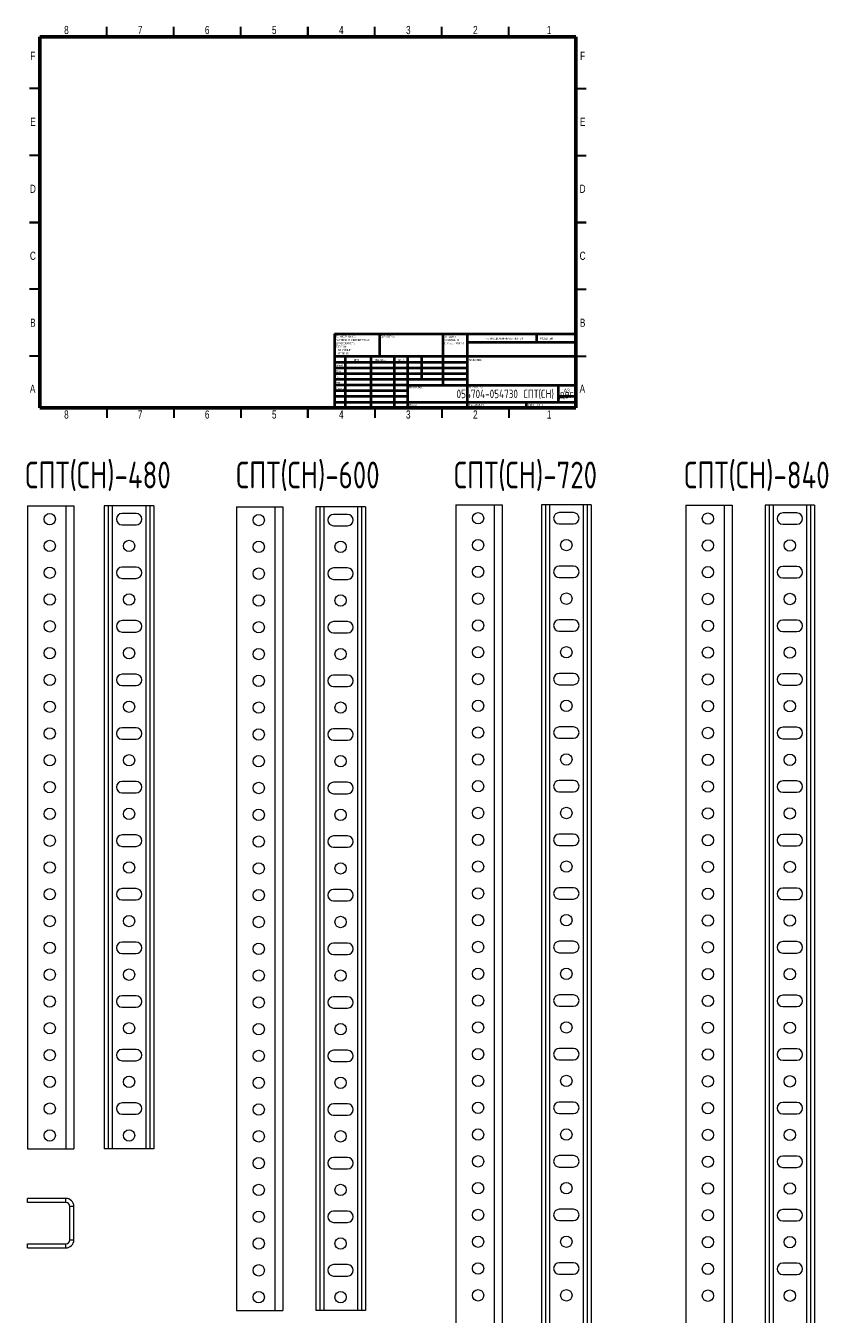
# Model space of a CAD drawing. Header units: millimetres. Extents: x -2 to 2565, y -5169 to 295.
# Tile 9 of 11: x 0 to 608, y -667 to 295. Entities that reach past the tile are written whole.
import ezdxf

# ---------------------------------------------------------------- set-up
doc = ezdxf.new("R2010")
doc.units = ezdxf.units.MM
doc.styles.add('SLDTEXTSTYLE0', font='TXT', dxfattribs={"width": 0.7, "bigfont": 'bigfont'})
doc.styles.add('SLDTEXTSTYLE1', font='TXT', dxfattribs={"width": 0.75, "bigfont": 'bigfont'})
doc.styles.add('SLDTEXTSTYLE2', font='TXT', dxfattribs={"width": 0.75})
doc.styles.add('SLDTEXTSTYLE3', font='TXT', dxfattribs={"width": 0.681818, "bigfont": 'bigfont'})

# ---------------------------------------------------------------- blocks, each defined once
blk = doc.blocks.new('SW_NOTE_0')
at = {"color": 0, "linetype": 'Continuous', "lineweight": 0, "char_height": 1.5, "attachment_point": 1, "style": 'SLDTEXTSTYLE1'}
for s, insert in [('\\M+18452\\M+18443\\M+1844C\\M+18440\\M+18444\\M+18449\\M+18453\\M+1845D', (0, 1.93)), ('\\M+18448\\M+18440\\M+18454\\M+18452\\M+18445\\M+1844E\\M+18457\\M+1845C \\M+18449', (0, -0.57)), ('\\M+1844F\\M+18452\\M+18453\\M+18451\\M+1845C\\M+18445 \\M+1844B\\M+18451\\M+1844F\\M+1844D\\M+1844B\\M+18449', (0, -3.07))]:
    blk.add_mtext(s, dxfattribs=dict(at, insert=insert))
blk = doc.blocks.new('SW_NOTE_1')
at = {"color": 0, "linetype": 'Continuous', "lineweight": 0, "char_height": 1.5, "attachment_point": 1, "style": 'SLDTEXTSTYLE1'}
for s, insert in [('\\M+18450\\M+1844F \\M+18454\\M+1844D\\M+1844F\\M+1844C\\M+18458\\M+18440\\M+1844E\\M+18449\\M+1845F:', (0, 1.93)), ('\\M+18451\\M+18440\\M+18448\\M+1844D\\M+18445\\M+18451\\M+1845C \\M+18442 \\M+1844D\\M+18449\\M+1844C\\M+1844C\\M+18449\\M+1844D\\M+18445\\M+18453\\M+18451\\M+18440\\M+18456', (0, -0.57)), ('\\M+18459\\M+18445\\M+18451\\M+1844F\\M+18456\\M+1844F\\M+18442\\M+18440\\M+18453\\M+1844F\\M+18452\\M+18453\\M+1845D:', (0, -3.07)), ('\\M+18444\\M+1844F\\M+18450\\M+18454\\M+18452\\M+1844B\\M+18449:', (0, -5.57)), ('\\M+1844C\\M+18449\\M+1844E\\M+18445\\M+1844A\\M+1844E\\M+1845C\\M+18445:', (1.69, -8.07)), ('\\M+18454\\M+18443\\M+1844C\\M+1844F\\M+18442\\M+1845C\\M+18445:', (1.69, -10.57))]:
    blk.add_mtext(s, dxfattribs=dict(at, insert=insert))

msp = doc.modelspace()

# ---------------------------------------------------------------- linework, layer by layer
at = {"color": 7, "linetype": 'Continuous', "lineweight": 30}
for p, q in [((60, 287), (60, 294.5)), ((110, 287), (110, 294.5)), ((160, 287), (160, 294.5)), ((210, 287), (210, 294.5)), ((210, 294.5), (210, 287)), ((260, 287), (260, 294.5)), ((310, 287), (310, 294.5)), ((360, 287), (360, 294.5)), ((10, 248.5), (2.5, 248.5)), ((410, 248.5), (417.5, 248.5)), ((10, 198.5), (2.5, 198.5)), ((410, 198.5), (417.5, 198.5)), ((10, 148.5), (2.5, 148.5)), ((2.5, 148.5), (10, 148.5)), ((410, 148.5), (417.5, 148.5)), ((417.5, 148.5), (410, 148.5)), ((10, 98.5), (2.5, 98.5)), ((410, 98.5), (417.5, 98.5)), ((10, 48.5), (2.5, 48.5)), ((410, 48.5), (417.5, 48.5)), ((60, 10), (60, 2.5)), ((110, 10), (110, 2.5)), ((160, 10), (160, 2.5)), ((210, 10), (210, 2.5)), ((210, 2.5), (210, 10)), ((260, 10), (260, 2.5)), ((310, 10), (310, 2.5)), ((360, 10), (360, 2.5))]:
    msp.add_line(p, q, dxfattribs=at)
at = {"color": 7, "linetype": 'Continuous', "lineweight": 60}
for p, q in [((10, 10), (10, 287)), ((10, 287), (410, 287)), ((410, 287), (410, 10)), ((410, 10), (10, 10))]:
    msp.add_line(p, q, dxfattribs=at)
at = {"color": 7, "linetype": 'Continuous', "lineweight": 40}
for p, q in [((230, 65.25), (410, 65.25)), ((230, 65.25), (230, 10)), ((263.8, 48.25), (263.8, 65.25)), ((310.6, 65.25), (310.6, 27)), ((328.8, 65.25), (328.8, 10)), ((410, 58.88), (328.8, 58.88)), ((380.8, 58.88), (380.8, 65.25)), ((410, 48.25), (230, 48.25)), ((237.8, 48.25), (237.8, 10)), ((256.99, 48.25), (256.99, 10)), ((274.4, 48.25), (274.4, 10)), ((284.6, 10), (284.6, 48.25)), ((295, 31.25), (295, 48.25)), ((328.8, 44), (230, 44)), ((328.8, 39.75), (230, 39.75)), ((328.8, 35.5), (230, 35.5)), ((328.8, 31.25), (230, 31.25)), ((284.6, 27), (230, 27)), ((284.6, 22.75), (230, 22.75)), ((284.6, 27), (410, 27)), ((397, 14.25), (397, 27)), ((284.6, 18.5), (230, 18.5)), ((230, 14.25), (410, 14.25)), ((373, 10), (373, 14.25)), ((410, 18.5), (397, 18.5))]:
    msp.add_line(p, q, dxfattribs=at)
at = {"color": 7, "linetype": 'Continuous', "lineweight": 15}
for p, q in [((0.99, -63.04), (0.99, -543.04)), ((0.99, -63.04), (29.49, -63.04)), ((29.49, -63.04), (35.49, -63.04)), ((35.49, -63.04), (35.49, -543.04)), ((58.18, -63.04), (58.18, -543.04)), ((61.18, -63.04), (58.18, -63.04)), ((61.18, -63.04), (61.18, -543.04)), ((64.18, -63.04), (61.18, -63.04)), ((89.18, -63.04), (64.18, -63.04)), ((92.18, -63.04), (89.18, -63.04)), ((92.18, -63.04), (92.18, -543.04)), ((95.18, -63.04), (92.18, -63.04)), ((95.18, -63.04), (95.18, -543.04)), ((156.87, -63.73), (156.87, -663.73)), ((156.87, -63.73), (185.37, -63.73)), ((185.37, -63.73), (191.37, -63.73)), ((191.37, -63.73), (191.37, -663.73)), ((215.94, -63.73), (215.94, -663.73)), ((218.94, -63.73), (215.94, -63.73)), ((218.94, -63.73), (218.94, -663.73)), ((221.94, -63.73), (218.94, -63.73)), ((246.94, -63.73), (221.94, -63.73)), ((249.94, -63.73), (246.94, -63.73)), ((252.94, -63.73), (249.94, -63.73)), ((249.94, -63.73), (249.94, -663.73)), ((252.94, -63.73), (252.94, -663.73)), ((320.47, -62.39), (320.47, -782.39)), ((320.47, -62.39), (348.97, -62.39)), ((348.97, -62.39), (354.97, -62.39)), ((354.97, -62.39), (354.97, -782.39)), ((384.31, -62.39), (384.31, -782.39)), ((387.31, -62.39), (384.31, -62.39)), ((387.31, -62.39), (387.31, -782.39)), ((390.31, -62.39), (387.31, -62.39)), ((415.31, -62.39), (390.31, -62.39)), ((418.31, -62.39), (415.31, -62.39)), ((421.31, -62.39), (418.31, -62.39)), ((418.31, -62.39), (418.31, -782.39)), ((421.31, -62.39), (421.31, -782.39)), ((491.92, -62.66), (491.92, -902.66)), ((491.92, -62.66), (520.42, -62.66)), ((520.42, -62.66), (526.42, -62.66)), ((526.42, -62.66), (526.42, -902.66)), ((550.99, -62.66), (550.99, -902.66)), ((553.99, -62.66), (550.99, -62.66)), ((553.99, -62.66), (553.99, -902.66)), ((556.99, -62.66), (553.99, -62.66)), ((581.99, -62.66), (556.99, -62.66)), ((584.99, -62.66), (581.99, -62.66)), ((584.99, -62.66), (584.99, -902.66)), ((587.99, -62.66), (584.99, -62.66)), ((587.99, -62.66), (587.99, -902.66)), ((81.93, -68.79), (71.43, -68.79)), ((239.69, -69.48), (229.19, -69.48)), ((408.06, -68.14), (397.56, -68.14)), ((397.56, -76.64), (408.06, -76.64)), ((574.74, -68.41), (564.24, -68.41)), ((564.24, -76.91), (574.74, -76.91)), ((71.43, -77.29), (81.93, -77.29)), ((229.19, -77.98), (239.69, -77.98)), ((81.93, -108.79), (71.43, -108.79)), ((239.69, -109.48), (229.19, -109.48)), ((408.06, -108.14), (397.56, -108.14)), ((574.74, -108.41), (564.24, -108.41)), ((71.43, -117.29), (81.93, -117.29)), ((229.19, -117.98), (239.69, -117.98)), ((397.56, -116.64), (408.06, -116.64)), ((564.24, -116.91), (574.74, -116.91)), ((81.93, -148.79), (71.43, -148.79)), ((239.69, -149.48), (229.19, -149.48)), ((408.06, -148.14), (397.56, -148.14)), ((574.74, -148.41), (564.24, -148.41)), ((71.43, -157.29), (81.93, -157.29)), ((229.19, -157.98), (239.69, -157.98)), ((397.56, -156.64), (408.06, -156.64)), ((564.24, -156.91), (574.74, -156.91)), ((81.93, -188.79), (71.43, -188.79)), ((239.69, -189.48), (229.19, -189.48)), ((408.06, -188.14), (397.56, -188.14)), ((574.74, -188.41), (564.24, -188.41)), ((71.43, -197.29), (81.93, -197.29)), ((229.19, -197.98), (239.69, -197.98)), ((397.56, -196.64), (408.06, -196.64)), ((564.24, -196.91), (574.74, -196.91)), ((81.93, -228.79), (71.43, -228.79)), ((239.69, -229.48), (229.19, -229.48)), ((408.06, -228.14), (397.56, -228.14)), ((574.74, -228.41), (564.24, -228.41)), ((71.43, -237.29), (81.93, -237.29)), ((229.19, -237.98), (239.69, -237.98)), ((397.56, -236.64), (408.06, -236.64)), ((564.24, -236.91), (574.74, -236.91)), ((81.93, -268.79), (71.43, -268.79)), ((408.06, -268.14), (397.56, -268.14)), ((574.74, -268.41), (564.24, -268.41)), ((71.43, -277.29), (81.93, -277.29)), ((239.69, -269.48), (229.19, -269.48)), ((229.19, -277.98), (239.69, -277.98)), ((397.56, -276.64), (408.06, -276.64)), ((564.24, -276.91), (574.74, -276.91)), ((81.93, -308.79), (71.43, -308.79)), ((71.43, -317.29), (81.93, -317.29)), ((239.69, -309.48), (229.19, -309.48)), ((408.06, -308.14), (397.56, -308.14)), ((397.56, -316.64), (408.06, -316.64)), ((574.74, -308.41), (564.24, -308.41)), ((564.24, -316.91), (574.74, -316.91)), ((229.19, -317.98), (239.69, -317.98)), ((81.93, -348.79), (71.43, -348.79)), ((239.69, -349.48), (229.19, -349.48)), ((408.06, -348.14), (397.56, -348.14)), ((574.74, -348.41), (564.24, -348.41)), ((71.43, -357.29), (81.93, -357.29)), ((229.19, -357.98), (239.69, -357.98)), ((397.56, -356.64), (408.06, -356.64)), ((564.24, -356.91), (574.74, -356.91)), ((81.93, -388.79), (71.43, -388.79)), ((239.69, -389.48), (229.19, -389.48)), ((408.06, -388.14), (397.56, -388.14)), ((574.74, -388.41), (564.24, -388.41)), ((71.43, -397.29), (81.93, -397.29)), ((229.19, -397.98), (239.69, -397.98)), ((397.56, -396.64), (408.06, -396.64)), ((564.24, -396.91), (574.74, -396.91)), ((81.93, -428.79), (71.43, -428.79)), ((239.69, -429.48), (229.19, -429.48)), ((408.06, -428.14), (397.56, -428.14)), ((574.74, -428.41), (564.24, -428.41)), ((71.43, -437.29), (81.93, -437.29)), ((229.19, -437.98), (239.69, -437.98)), ((397.56, -436.64), (408.06, -436.64)), ((564.24, -436.91), (574.74, -436.91)), ((81.93, -468.79), (71.43, -468.79)), ((239.69, -469.48), (229.19, -469.48)), ((408.06, -468.14), (397.56, -468.14)), ((574.74, -468.41), (564.24, -468.41)), ((71.43, -477.29), (81.93, -477.29)), ((229.19, -477.98), (239.69, -477.98)), ((397.56, -476.64), (408.06, -476.64)), ((564.24, -476.91), (574.74, -476.91)), ((81.93, -508.79), (71.43, -508.79)), ((239.69, -509.48), (229.19, -509.48)), ((408.06, -508.14), (397.56, -508.14)), ((574.74, -508.41), (564.24, -508.41)), ((71.43, -517.29), (81.93, -517.29)), ((229.19, -517.98), (239.69, -517.98)), ((397.56, -516.64), (408.06, -516.64)), ((564.24, -516.91), (574.74, -516.91)), ((0.99, -543.04), (29.49, -543.04)), ((29.49, -543.04), (35.49, -543.04)), ((61.18, -543.04), (58.18, -543.04)), ((64.18, -543.04), (61.18, -543.04)), ((89.18, -543.04), (64.18, -543.04)), ((92.18, -543.04), (89.18, -543.04)), ((95.18, -543.04), (92.18, -543.04)), ((408.06, -548.14), (397.56, -548.14)), ((239.69, -549.48), (229.19, -549.48)), ((397.56, -556.64), (408.06, -556.64)), ((574.74, -548.41), (564.24, -548.41)), ((564.24, -556.91), (574.74, -556.91)), ((229.19, -557.98), (239.69, -557.98)), ((0.99, -583.01), (0.99, -580.01)), ((29.49, -580.01), (0.99, -580.01)), ((29.49, -583.01), (0.99, -583.01)), ((32.49, -611.01), (32.49, -586.01)), ((35.49, -611.01), (35.49, -586.01)), ((239.69, -589.48), (229.19, -589.48)), ((408.06, -588.14), (397.56, -588.14)), ((574.74, -588.41), (564.24, -588.41)), ((229.19, -597.98), (239.69, -597.98)), ((397.56, -596.64), (408.06, -596.64)), ((564.24, -596.91), (574.74, -596.91)), ((0.99, -617.01), (0.99, -614.01)), ((0.99, -614.01), (29.49, -614.01)), ((0.99, -617.01), (29.49, -617.01)), ((239.69, -629.48), (229.19, -629.48)), ((408.06, -628.14), (397.56, -628.14)), ((574.74, -628.41), (564.24, -628.41)), ((229.19, -637.98), (239.69, -637.98)), ((397.56, -636.64), (408.06, -636.64)), ((564.24, -636.91), (574.74, -636.91)), ((156.87, -663.73), (185.37, -663.73)), ((185.37, -663.73), (191.37, -663.73)), ((218.94, -663.73), (215.94, -663.73)), ((221.94, -663.73), (218.94, -663.73)), ((246.94, -663.73), (221.94, -663.73)), ((249.94, -663.73), (246.94, -663.73)), ((252.94, -663.73), (249.94, -663.73))]:
    msp.add_line(p, q, dxfattribs=at)
at = {"color": 8, "linetype": 'Continuous', "lineweight": 0}
for p, q in [((29.49, -63.04), (29.49, -543.04)), ((64.18, -63.04), (64.18, -543.04)), ((89.18, -63.04), (89.18, -543.04)), ((185.37, -63.73), (185.37, -663.73)), ((221.94, -63.73), (221.94, -663.73)), ((246.94, -63.73), (246.94, -663.73)), ((348.97, -62.39), (348.97, -782.39)), ((390.31, -62.39), (390.31, -782.39)), ((415.31, -62.39), (415.31, -782.39)), ((520.42, -62.66), (520.42, -902.66)), ((556.99, -62.66), (556.99, -902.66)), ((581.99, -62.66), (581.99, -902.66)), ((29.49, -583.01), (29.49, -580.01)), ((35.49, -586.01), (32.49, -586.01)), ((29.49, -617.01), (29.49, -614.01)), ((32.49, -611.01), (35.49, -611.01))]:
    msp.add_line(p, q, dxfattribs=at)
at = {"color": 7, "linetype": 'Continuous', "lineweight": 15}
for centre in [(17.49, -73.04), (173.37, -73.73), (336.97, -72.39), (508.42, -72.66), (17.49, -93.04), (76.68, -93.04), (173.37, -93.73), (234.44, -93.73), (336.97, -92.39), (402.81, -92.39), (508.42, -92.66), (569.49, -92.66), (17.49, -113.04), (173.37, -113.73), (336.97, -112.39), (508.42, -112.66), (17.49, -133.04), (76.68, -133.04), (173.37, -133.73), (234.44, -133.73), (336.97, -132.39), (402.81, -132.39), (508.42, -132.66), (569.49, -132.66), (17.49, -153.04), (173.37, -153.73), (336.97, -152.39), (508.42, -152.66), (17.49, -173.04), (76.68, -173.04), (173.37, -173.73), (234.44, -173.73), (336.97, -172.39), (402.81, -172.39), (508.42, -172.66), (569.49, -172.66), (17.49, -193.04), (173.37, -193.73), (336.97, -192.39), (508.42, -192.66), (17.49, -213.04), (76.68, -213.04), (173.37, -213.73), (234.44, -213.73), (336.97, -212.39), (402.81, -212.39), (508.42, -212.66), (569.49, -212.66), (17.49, -233.04), (173.37, -233.73), (336.97, -232.39), (508.42, -232.66), (17.49, -253.04), (76.68, -253.04), (173.37, -253.73), (234.44, -253.73), (336.97, -252.39), (402.81, -252.39), (508.42, -252.66), (569.49, -252.66), (17.49, -273.04), (336.97, -272.39), (508.42, -272.66), (173.37, -273.73), (336.97, -292.39), (402.81, -292.39), (508.42, -292.66), (569.49, -292.66), (17.49, -293.04), (76.68, -293.04), (173.37, -293.73), (234.44, -293.73), (17.49, -313.04), (173.37, -313.73), (336.97, -312.39), (508.42, -312.66), (17.49, -333.04), (76.68, -333.04), (173.37, -333.73), (234.44, -333.73), (336.97, -332.39), (402.81, -332.39), (508.42, -332.66), (569.49, -332.66), (17.49, -353.04), (173.37, -353.73), (336.97, -352.39), (508.42, -352.66), (17.49, -373.04), (76.68, -373.04), (173.37, -373.73), (234.44, -373.73), (336.97, -372.39), (402.81, -372.39), (508.42, -372.66), (569.49, -372.66), (17.49, -393.04), (173.37, -393.73), (336.97, -392.39), (508.42, -392.66), (17.49, -413.04), (76.68, -413.04), (173.37, -413.73), (234.44, -413.73), (336.97, -412.39), (402.81, -412.39), (508.42, -412.66), (569.49, -412.66), (17.49, -433.04), (173.37, -433.73), (336.97, -432.39), (508.42, -432.66), (17.49, -453.04), (76.68, -453.04), (173.37, -453.73), (234.44, -453.73), (336.97, -452.39), (402.81, -452.39), (508.42, -452.66), (569.49, -452.66), (17.49, -473.04), (173.37, -473.73), (336.97, -472.39), (508.42, -472.66), (17.49, -493.04), (76.68, -493.04), (173.37, -493.73), (234.44, -493.73), (336.97, -492.39), (402.81, -492.39), (508.42, -492.66), (569.49, -492.66), (17.49, -513.04), (173.37, -513.73), (336.97, -512.39), (508.42, -512.66), (17.49, -533.04), (76.68, -533.04), (336.97, -532.39), (402.81, -532.39), (508.42, -532.66), (569.49, -532.66), (173.37, -533.73), (234.44, -533.73), (336.97, -552.39), (173.37, -553.73), (508.42, -552.66), (173.37, -573.73), (234.44, -573.73), (336.97, -572.39), (402.81, -572.39), (508.42, -572.66), (569.49, -572.66), (173.37, -593.73), (336.97, -592.39), (508.42, -592.66), (173.37, -613.73), (234.44, -613.73), (336.97, -612.39), (402.81, -612.39), (508.42, -612.66), (569.49, -612.66), (173.37, -633.73), (336.97, -632.39), (508.42, -632.66), (173.37, -653.73), (234.44, -653.73), (336.97, -652.39), (402.81, -652.39), (508.42, -652.66), (569.49, -652.66)]:
    msp.add_circle(centre, 4.25, dxfattribs=at)
for centre, radius, start, end in [((71.43, -73.04), 4.25, 90, 270), ((81.93, -73.04), 4.25, 270, 90), ((229.19, -73.73), 4.25, 90, 270), ((239.69, -73.73), 4.25, 270, 90), ((397.56, -72.39), 4.25, 90, 270), ((408.06, -72.39), 4.25, 270, 90), ((564.24, -72.66), 4.25, 90, 270), ((574.74, -72.66), 4.25, 270, 90), ((71.43, -113.04), 4.25, 90, 270), ((81.93, -113.04), 4.25, 270, 90), ((229.19, -113.73), 4.25, 90, 270), ((239.69, -113.73), 4.25, 270, 90), ((397.56, -112.39), 4.25, 90, 270), ((408.06, -112.39), 4.25, 270, 90), ((564.24, -112.66), 4.25, 90, 270), ((574.74, -112.66), 4.25, 270, 90), ((71.43, -153.04), 4.25, 90, 270), ((81.93, -153.04), 4.25, 270, 90), ((229.19, -153.73), 4.25, 90, 270), ((239.69, -153.73), 4.25, 270, 90), ((397.56, -152.39), 4.25, 90, 270), ((408.06, -152.39), 4.25, 270, 90), ((564.24, -152.66), 4.25, 90, 270), ((574.74, -152.66), 4.25, 270, 90), ((71.43, -193.04), 4.25, 90, 270), ((81.93, -193.04), 4.25, 270, 90), ((229.19, -193.73), 4.25, 90, 270), ((239.69, -193.73), 4.25, 270, 90), ((397.56, -192.39), 4.25, 90, 270), ((408.06, -192.39), 4.25, 270, 90), ((564.24, -192.66), 4.25, 90, 270), ((574.74, -192.66), 4.25, 270, 90), ((71.43, -233.04), 4.25, 90, 270), ((81.93, -233.04), 4.25, 270, 90), ((229.19, -233.73), 4.25, 90, 270), ((239.69, -233.73), 4.25, 270, 90), ((397.56, -232.39), 4.25, 90, 270), ((408.06, -232.39), 4.25, 270, 90), ((564.24, -232.66), 4.25, 90, 270), ((574.74, -232.66), 4.25, 270, 90), ((71.43, -273.04), 4.25, 90, 270), ((81.93, -273.04), 4.25, 270, 90), ((397.56, -272.39), 4.25, 90, 270), ((408.06, -272.39), 4.25, 270, 90), ((564.24, -272.66), 4.25, 90, 270), ((574.74, -272.66), 4.25, 270, 90), ((229.19, -273.73), 4.25, 90, 270), ((239.69, -273.73), 4.25, 270, 90), ((71.43, -313.04), 4.25, 90, 270), ((81.93, -313.04), 4.25, 270, 90), ((229.19, -313.73), 4.25, 90, 270), ((239.69, -313.73), 4.25, 270, 90), ((397.56, -312.39), 4.25, 90, 270), ((408.06, -312.39), 4.25, 270, 90), ((564.24, -312.66), 4.25, 90, 270), ((574.74, -312.66), 4.25, 270, 90), ((71.43, -353.04), 4.25, 90, 270), ((81.93, -353.04), 4.25, 270, 90), ((229.19, -353.73), 4.25, 90, 270), ((239.69, -353.73), 4.25, 270, 90), ((397.56, -352.39), 4.25, 90, 270), ((408.06, -352.39), 4.25, 270, 90), ((564.24, -352.66), 4.25, 90, 270), ((574.74, -352.66), 4.25, 270, 90), ((71.43, -393.04), 4.25, 90, 270), ((81.93, -393.04), 4.25, 270, 90), ((229.19, -393.73), 4.25, 90, 270), ((239.69, -393.73), 4.25, 270, 90), ((397.56, -392.39), 4.25, 90, 270), ((408.06, -392.39), 4.25, 270, 90), ((564.24, -392.66), 4.25, 90, 270), ((574.74, -392.66), 4.25, 270, 90), ((71.43, -433.04), 4.25, 90, 270), ((81.93, -433.04), 4.25, 270, 90), ((229.19, -433.73), 4.25, 90, 270), ((239.69, -433.73), 4.25, 270, 90), ((397.56, -432.39), 4.25, 90, 270), ((408.06, -432.39), 4.25, 270, 90), ((564.24, -432.66), 4.25, 90, 270), ((574.74, -432.66), 4.25, 270, 90), ((71.43, -473.04), 4.25, 90, 270), ((81.93, -473.04), 4.25, 270, 90), ((229.19, -473.73), 4.25, 90, 270), ((239.69, -473.73), 4.25, 270, 90), ((397.56, -472.39), 4.25, 90, 270), ((408.06, -472.39), 4.25, 270, 90), ((564.24, -472.66), 4.25, 90, 270), ((574.74, -472.66), 4.25, 270, 90), ((71.43, -513.04), 4.25, 90, 270), ((81.93, -513.04), 4.25, 270, 90), ((229.19, -513.73), 4.25, 90, 270), ((239.69, -513.73), 4.25, 270, 90), ((397.56, -512.39), 4.25, 90, 270), ((408.06, -512.39), 4.25, 270, 90), ((564.24, -512.66), 4.25, 90, 270), ((574.74, -512.66), 4.25, 270, 90), ((397.56, -552.39), 4.25, 90, 270), ((408.06, -552.39), 4.25, 270, 90), ((229.19, -553.73), 4.25, 90, 270), ((239.69, -553.73), 4.25, 270, 90), ((564.24, -552.66), 4.25, 90, 270), ((574.74, -552.66), 4.25, 270, 90), ((29.49, -586.01), 6, 0, 90), ((29.49, -586.01), 3, 0, 90), ((229.19, -593.73), 4.25, 90, 270), ((239.69, -593.73), 4.25, 270, 90), ((397.56, -592.39), 4.25, 90, 270), ((408.06, -592.39), 4.25, 270, 90), ((564.24, -592.66), 4.25, 90, 270), ((574.74, -592.66), 4.25, 270, 90), ((29.49, -611.01), 6, 270, 0), ((29.49, -611.01), 3, 270, 0), ((229.19, -633.73), 4.25, 90, 270), ((239.69, -633.73), 4.25, 270, 90), ((397.56, -632.39), 4.25, 90, 270), ((408.06, -632.39), 4.25, 270, 90), ((564.24, -632.66), 4.25, 90, 270), ((574.74, -632.66), 4.25, 270, 90)]:
    msp.add_arc(centre, radius, start, end, dxfattribs=at)

# ---------------------------------------------------------------- block references
at = {"color": 7, "linetype": 'Continuous', "lineweight": 0}
for name, p in [('SW_NOTE_1', (230.59, 61.99)), ('SW_NOTE_0', (311.31, 62.07))]:
    msp.add_blockref(name, p, dxfattribs=at)

# ---------------------------------------------------------------- texts
for s, insert, char_height, attachment_point, style in [('8', (29.94, 295.11), 6.1, 2, 'SLDTEXTSTYLE2'), ('7', (84.94, 295.11), 6.1, 2, 'SLDTEXTSTYLE2'), ('6', (134.94, 295.11), 6.1, 2, 'SLDTEXTSTYLE2'), ('5', (184.94, 295.11), 6.1, 2, 'SLDTEXTSTYLE2'), ('4', (234.94, 295.11), 6.1, 2, 'SLDTEXTSTYLE2'), ('3', (284.94, 295.11), 6.1, 2, 'SLDTEXTSTYLE2'), ('2', (334.94, 295.11), 6.1, 2, 'SLDTEXTSTYLE2'), ('1', (389.94, 295.11), 6.1, 2, 'SLDTEXTSTYLE2'), ('F', (4.94, 275.86), 6.1, 2, 'SLDTEXTSTYLE2'), ('F', (414.94, 275.86), 6.1, 2, 'SLDTEXTSTYLE2'), ('E', (5.01, 226.61), 6.1, 2, 'SLDTEXTSTYLE2'), ('E', (415.01, 226.61), 6.1, 2, 'SLDTEXTSTYLE2'), ('D', (4.93, 176.61), 6.1, 2, 'SLDTEXTSTYLE2'), ('D', (414.93, 176.61), 6.1, 2, 'SLDTEXTSTYLE2'), ('C', (4.94, 126.61), 6.1, 2, 'SLDTEXTSTYLE2'), ('C', (414.94, 126.61), 6.1, 2, 'SLDTEXTSTYLE2'), ('B', (4.95, 76.61), 6.1, 2, 'SLDTEXTSTYLE2'), ('B', (414.95, 76.61), 6.1, 2, 'SLDTEXTSTYLE2'), ('\\M+1844F\\M+18441\\M+18451\\M+18440\\M+18441\\M+1844F\\M+18453\\M+1844B\\M+18440:', (264.37, 63.92), 1.5, 1, 'SLDTEXTSTYLE1'), ('\\M+1844E\\M+18445 \\M+1844D\\M+18440\\M+18452\\M+18459\\M+18453\\M+18440\\M+18441\\M+18449\\M+18451\\M+1844F\\M+18442\\M+18440\\M+18453\\M+1845D \\M+18458\\M+18445\\M+18451\\M+18453\\M+18445\\M+18447', (342.61, 62.53), 1.5, 1, 'SLDTEXTSTYLE1'), ('\\M+18451\\M+18445\\M+18444\\M+18440\\M+1844B\\M+18457\\M+18449\\M+18460', (383.33, 62.33), 1.5, 1, 'SLDTEXTSTYLE1'), ('\\M+18451\\M+18470\\M+18478\\M+18482\\M+18470\\M+18471.', (230.21, 42.43), 1.5, 1, 'SLDTEXTSTYLE1'), ('\\M+18449\\M+1844D\\M+18460', (244.32, 46.5), 1.5, 1, 'SLDTEXTSTYLE1'), ('\\M+18450\\M+1844F\\M+18444\\M+18450\\M+18449\\M+18452\\M+1845D', (260.03, 46.56), 1.5, 1, 'SLDTEXTSTYLE1'), ('\\M+18444\\M+18440\\M+18453\\M+18440', (277.21, 46.58), 1.5, 1, 'SLDTEXTSTYLE1'), ('\\M+1844E\\M+18440\\M+18448\\M+18442\\M+18440\\M+1844E\\M+18449\\M+18445:', (330.07, 46.58), 1.5, 1, 'SLDTEXTSTYLE1'), ('\\M+18454\\M+18484\\M+18472.', (230.4, 34.06), 1.5, 1, 'SLDTEXTSTYLE1'), ('\\M+18450\\M+18482\\M+18480\\M+18472.', (230.41, 38.15), 1.5, 1, 'SLDTEXTSTYLE1'), ('\\M+1844D\\M+18470\\M+1848A.', (230.46, 29.73), 1.5, 1, 'SLDTEXTSTYLE1'), ('A', (4.76, 27.36), 6.1, 2, 'SLDTEXTSTYLE2'), ('\\M+18453.\\M+1847B\\M+18480\\M+1847E\\M+18484\\M+18482', (230.67, 25.35), 1.5, 1, 'SLDTEXTSTYLE1'), ('054704-054730 \\M+18452\\M+18450\\M+18453(\\M+18452\\M+1844E) \\M+18474\\M+18472\\M+18473', (364.56, 23.61), 6.35, 2, 'SLDTEXTSTYLE1'), ('\\M+1844D\\M+18440\\M+18453\\M+18445\\M+18451\\M+18449\\M+18440\\M+1844C:', (285.65, 25.99), 1.5, 1, 'SLDTEXTSTYLE1'), ('\\M+18458\\M+18445\\M+18451\\M+18453\\M+18445\\M+18447 \\M+18782:', (330.37, 25.99), 1.5, 1, 'SLDTEXTSTYLE1'), ('A3', (400.87, 24.41), 2.91, 1, 'SLDTEXTSTYLE2'), ('A', (414.76, 27.36), 6.1, 2, 'SLDTEXTSTYLE2'), ('\\M+1844D\\M+18440\\M+18452\\M+18452\\M+18440:', (285.62, 12.95), 1.4986, 1, 'SLDTEXTSTYLE1'), ('\\M+1844D\\M+18440\\M+18452\\M+18459\\M+18453\\M+18440\\M+18441:1:1', (330.07, 12.9), 1.5, 1, 'SLDTEXTSTYLE1'), ('\\M+1844C\\M+18449\\M+18452\\M+18453 1 \\M+18449\\M+18448 1', (374.48, 12.9), 1.5, 1, 'SLDTEXTSTYLE3'), ('8', (29.94, 8.11), 6.1, 2, 'SLDTEXTSTYLE2'), ('7', (84.94, 8.11), 6.1, 2, 'SLDTEXTSTYLE2'), ('6', (134.94, 8.11), 6.1, 2, 'SLDTEXTSTYLE2'), ('5', (184.94, 8.11), 6.1, 2, 'SLDTEXTSTYLE2'), ('4', (234.94, 8.11), 6.1, 2, 'SLDTEXTSTYLE2'), ('3', (284.94, 8.11), 6.1, 2, 'SLDTEXTSTYLE2'), ('2', (334.94, 8.11), 6.1, 2, 'SLDTEXTSTYLE2'), ('1', (389.94, 8.11), 6.1, 2, 'SLDTEXTSTYLE2'), ('\\M+18452\\M+18450\\M+18453(\\M+18452\\M+1844E)-480', (-0.76, -30.09), 20, 1, 'SLDTEXTSTYLE0'), ('\\M+18452\\M+18450\\M+18453(\\M+18452\\M+1844E)-600', (156.45, -30.09), 20, 1, 'SLDTEXTSTYLE0'), ('\\M+18452\\M+18450\\M+18453(\\M+18452\\M+1844E)-720', (318.99, -30.09), 20, 1, 'SLDTEXTSTYLE0'), ('\\M+18452\\M+18450\\M+18453(\\M+18452\\M+1844E)-840', (490.68, -30.09), 20, 1, 'SLDTEXTSTYLE0')]:
    msp.add_mtext(s, dxfattribs=dict(at, insert=insert, char_height=char_height, attachment_point=attachment_point, style=style))

doc.saveas('drawing.dxf')
